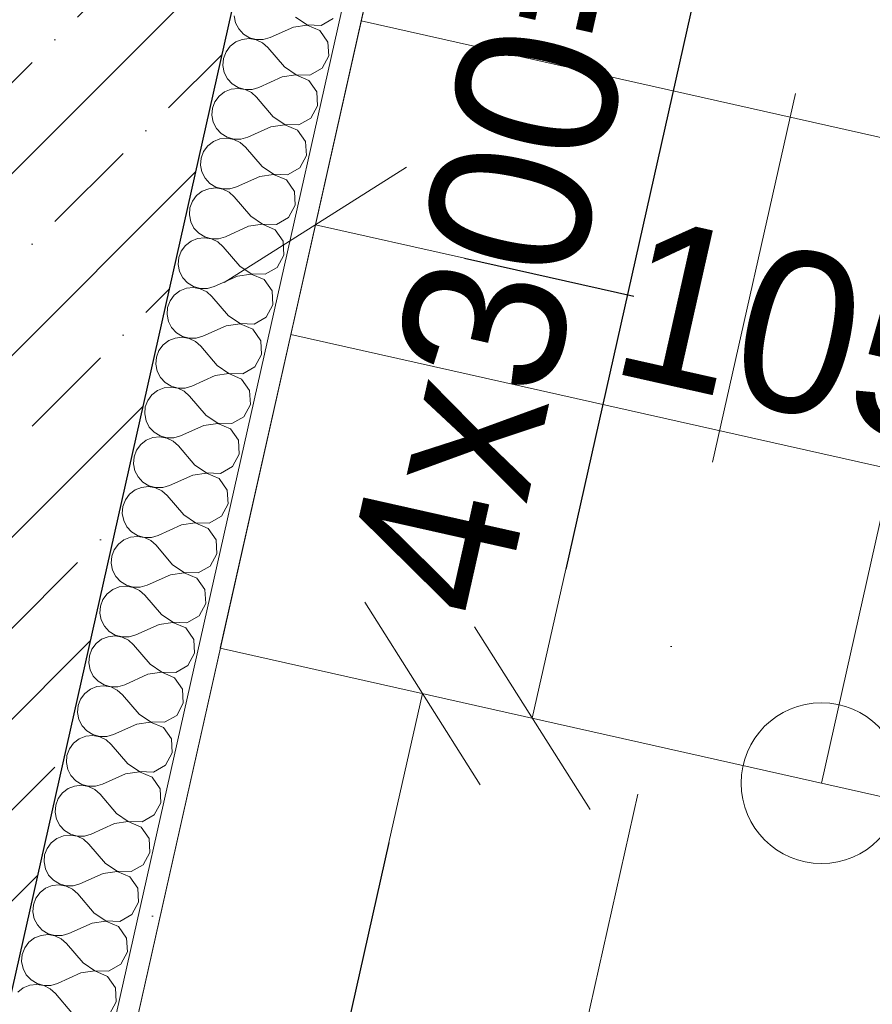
# Model space of a CAD drawing. Header units: millimetres. Extents: x -6990425 to -6520160, y 6117771 to 6220266.
# Tile 57 of 115: x -6927208 to -6926413, y 6140802 to 6141721. Entities that reach past the tile are written whole.
import ezdxf
from ezdxf.enums import TextEntityAlignment as Align

# ---------------------------------------------------------------- set-up
doc = ezdxf.new("R2010")
doc.units = ezdxf.units.MM
doc.header["$MEASUREMENT"] = 0
doc.linetypes.add('Штрихпунктирная', pattern=[670.277762, 352.777767, -176.388884, 0, -141.111112])
for name, color, linetype in [('S - МОП.АР', 7, 'Continuous'), ('АР-вертикальная связь - Лестница.АР', 7, 'Continuous'), ('АР-Стены_внешние_.АР', 7, 'Continuous'), ('АР-Стены_внутренние_пилоны.АР', 7, 'Continuous'), ('АР-Чертеж-Оси_Осевые размеры.АР', 7, 'Continuous'), ('АР-Чертеж-Размеры.АР', 7, 'Continuous')]:
    doc.layers.add(name, color=color, linetype=linetype)
for name, color, linetype, lineweight in [('АР-вертикальная связь - Лестница.АР_Ном._пера__1', 7, 'Continuous', 0), ('АР-Стены_внешние_.АР_Ном._пера__1', 7, 'Continuous', 30), ('АР-Стены_внутренние_пилоны.АР_Ном._пера__1', 7, 'Continuous', 30), ('АР-Чертеж-Оси_Осевые размеры.АР_Ном._пера__120', 7, 'Continuous', 0)]:
    doc.layers.add(name, color=color, linetype=linetype, lineweight=lineweight)
doc.styles.add('РЎР“Р•РќР•Р\xa0Р\x98Р\xa0_РЎРўР\x98Р›Р¬_2', font='GOTHIC.TTF')
doc.dimstyles.new('СГЕНЕРИР_СТИЛЬ__4', dxfattribs={"dimtxt": 150, "dimasz": 142.5, "dimexe": 0.18, "dimexo": 0.0625, "dimgap": 0, "dimtad": 1, "dimdec": 0, "dimzin": 0, "dimdsep": 46, "dimtxsty": 'РЎР“Р•РќР•Р\xa0Р\x98Р\xa0_РЎРўР\x98Р›Р¬_2', "dimblk": 'ARROWHEAD_6', "dimblk1": 'ARROWHEAD_6', "dimblk2": 'ARROWHEAD_6', "dimcen": 0.09, "dimse1": 1, "dimse2": 1, "dimclrd": 7, "dimclre": 7, "dimclrt": 7, "dimazin": 0, "dimtfac": 1, "dimtdec": 4, "dimtmove": 0, "dimatfit": 3, "dimfxl": 1, "dimtolj": 1, "dimtzin": 0, "dimarcsym": 0})
doc.dimstyles.new('СГЕНЕРИР_СТИЛЬ__5', dxfattribs={"dimtxt": 150, "dimasz": 142.5, "dimexe": 0.18, "dimexo": 0.0625, "dimgap": 0, "dimtad": 1, "dimdec": 0, "dimzin": 0, "dimdsep": 46, "dimtxsty": 'РЎР“Р•РќР•Р\xa0Р\x98Р\xa0_РЎРўР\x98Р›Р¬_2', "dimblk": 'ARROWHEAD_6', "dimblk1": 'ARROWHEAD_6', "dimblk2": 'ARROWHEAD_6', "dimcen": 0.09, "dimse1": 1, "dimse2": 1, "dimclrd": 7, "dimclre": 7, "dimclrt": 7, "dimazin": 0, "dimtfac": 1, "dimtdec": 4, "dimtmove": 2, "dimatfit": 3, "dimfxl": 1, "dimtolj": 1, "dimtzin": 0, "dimarcsym": 0})

# ---------------------------------------------------------------- blocks, each defined once
blk = doc.blocks.new('Лестница_2_5', base_point=(-6566190.34, 6562677.79))
at = {"layer": 'АР-вертикальная связь - Лестница.АР_Ном._пера__1', "color": 7, "linetype": 'Continuous', "lineweight": 0}
for p, q in [((-7154434.3, 6142012.15), (-7154500.04, 6141719.44)), ((-7154500.04, 6141719.44), (-7154565.78, 6141426.73)), ((-7153377.99, 6141467.44), (-7154500.04, 6141719.44)), ((-7154500.04, 6141719.44), (-7153377.99, 6141467.44)), ((-7154565.78, 6141426.73), (-7154631.51, 6141134.02)), ((-7153443.73, 6141174.73), (-7154565.78, 6141426.73)), ((-7154565.78, 6141426.73), (-7153443.73, 6141174.73)), ((-7154070.49, 6141008.02), (-7154004.75, 6141300.73)), ((-7154631.51, 6141134.02), (-7153509.46, 6140882.02))]:
    blk.add_line(p, q, dxfattribs=at)
for start, end in [(0, 180), (180, 0)]:
    blk.add_arc((-7154070.49, 6141008.02), 75, start, end, dxfattribs=at)
blk = doc.blocks.new('Стена_47_5', base_point=(-7155019.24, 6140411.46))
at = {"layer": 'АР-Стены_внешние_.АР', "linetype": 'Continuous', "lineweight": 0, "true_color": 0x000000}
h = blk.add_hatch(dxfattribs=at)
h.set_pattern_fill('ЖЕЛЕЗОБЕТОН__PROJECT__0005', color=18, style=0, pattern_type=2)
h.set_pattern_definition([(45, (-6566190.34, 6562677.8), (-84.852814, 84.852814), []), (45, (-6566232.77, 6562720.22), (-84.852814, 84.852814), [90, -30, 0, -30])])
h.paths.add_polyline_path([(-7155116.81, 6140433.37), (-7154921.67, 6140389.54), (-7154481.2, 6142350.69), (-7154598.28, 6142376.98), (-7154676.33, 6142394.51)])
at = {"layer": 'АР-Стены_внешние_.АР_Ном._пера__1', "color": 7, "linetype": 'Continuous', "lineweight": 30, "flags": 128}
blk.add_lwpolyline([(-7154921.67, 6140389.54), (-7154481.2, 6142350.69)], dxfattribs=at)
blk = doc.blocks.new('Стандартный Маркер Сетки[23]_5', base_point=(-7153141.2, 6145897.88))
at = {"layer": 'АР-Чертеж-Оси_Осевые размеры.АР_Ном._пера__120', "color": 7, "linetype": 'Штрихпунктирная', "lineweight": 0}
blk.add_line((-7153360.33, 6144922.18), (-7157918.97, 6124625), dxfattribs=at)
at = {"layer": 'АР-Чертеж-Оси_Осевые размеры.АР_Ном._пера__120', "color": 7, "lineweight": 0, "style": 'РЎР“Р•РќР•Р\xa0Р\x98Р\xa0_РЎРўР\x98Р›Р¬_2'}
blk.add_attdef('AC_MarkerText_1', text='', height=350, rotation=347.34172, dxfattribs=at).set_placement((-7158177.75, 6123342.54), align=Align.TOP_CENTER)
blk = doc.blocks.new('Стандартный Маркер Сетки[33]_5', base_point=(-7153141.2, 6145897.88))
at = {"layer": 'АР-Чертеж-Оси_Осевые размеры.АР_Ном._пера__120', "color": 7, "linetype": 'Штрихпунктирная', "lineweight": 0}
blk.add_line((-7153360.33, 6144922.18), (-7157918.97, 6124625), dxfattribs=at)
at = {"layer": 'АР-Чертеж-Оси_Осевые размеры.АР_Ном._пера__120', "color": 7, "lineweight": 0, "style": 'РЎР“Р•РќР•Р\xa0Р\x98Р\xa0_РЎРўР\x98Р›Р¬_2'}
blk.add_attdef('AC_MarkerText_1', text='', height=350, rotation=347.34172, dxfattribs=at).set_placement((-7158177.75, 6123342.54), align=Align.TOP_CENTER)
blk = doc.blocks.new('ARROWHEAD_6')
at = {"color": 0, "linetype": 'Continuous', "lineweight": 0}
for p, q in [((-0.5, -0.5), (0.5, 0.5)), ((0, 0), (-1, 0))]:
    blk.add_line(p, q, dxfattribs=at)
blk = doc.blocks.new('*D177', base_point=(-6566190.34, 6562677.79))
at = {"layer": 'Defpoints', "color": 0, "linetype": 'Continuous', "transparency": 16777216}
for p in [(-6926605.73, 6142982.98), (-6925907.82, 6141299.1), (-6925996.57, 6140903.95)]:
    blk.add_point(p, dxfattribs=at)
at = {"layer": 'АР-Чертеж-Размеры.АР', "color": 7, "linetype": 'Continuous', "lineweight": -2, "transparency": 16777216}
for p, q in [((-6926793.21, 6141497.95), (-6926634.98, 6141462.42)), ((-6926046.85, 6141330.33), (-6926218.8, 6141368.95))]:
    blk.add_line(p, q, dxfattribs=at)
at = {"layer": 'АР-Чертеж-Размеры.АР', "color": 7, "linetype": 'Continuous', "lineweight": -2, "transparency": 16777216, "xscale": 142.5, "yscale": 142.5, "zscale": 142.5}
for p, rotation in [((-6926932.24, 6141529.18), 167.3417537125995), ((-6925907.82, 6141299.1), 347.3417537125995)]:
    blk.add_blockref('ARROWHEAD_6', p, dxfattribs=dict(at, rotation=rotation))
at = {"layer": 'АР-Чертеж-Размеры.АР', "color": 7, "linetype": 'Continuous', "lineweight": 0, "transparency": 16777216, "insert": (-6926426.89, 6141415.68), "char_height": 150, "attachment_point": 5, "rotation": 347.34175, "style": 'РЎР“Р•РќР•Р\xa0Р\x98Р\xa0_РЎРўР\x98Р›Р¬_2'}
blk.add_mtext('\\A1;1050', dxfattribs=at)
blk = doc.blocks.new('*D178', base_point=(-6566190.34, 6562677.79))
at = {"layer": 'Defpoints', "color": 0, "linetype": 'Continuous', "transparency": 16777216}
for p in [(-6925882.04, 6141185.7), (-6925996.57, 6140903.95), (-6925947.78, 6140892.99)]:
    blk.add_point(p, dxfattribs=at)
at = {"layer": 'АР-Чертеж-Размеры.АР', "color": 7, "linetype": 'Continuous', "lineweight": -2, "transparency": 16777216}
for p, q in [((-6926069.86, 6141227.88), (-6926208.9, 6141259.11)), ((-6925930.83, 6141196.65), (-6925882.04, 6141185.7)), ((-6925743.01, 6141154.47), (-6925603.97, 6141123.24))]:
    blk.add_line(p, q, dxfattribs=at)
at = {"layer": 'АР-Чертеж-Размеры.АР', "color": 7, "linetype": 'Continuous', "lineweight": -2, "transparency": 16777216, "xscale": 142.5, "yscale": 142.5, "zscale": 142.5}
for p, rotation in [((-6925930.83, 6141196.65), 347.3417537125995), ((-6925882.04, 6141185.7), 167.3417537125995)]:
    blk.add_blockref('ARROWHEAD_6', p, dxfattribs=dict(at, rotation=rotation))
at = {"layer": 'АР-Чертеж-Размеры.АР', "color": 7, "linetype": 'Continuous', "lineweight": 0, "transparency": 16777216, "insert": (-6926294.21, 6141175.11), "char_height": 150, "attachment_point": 5, "rotation": 347.34175, "style": 'РЎР“Р•РќР•Р\xa0Р\x98Р\xa0_РЎРўР\x98Р›Р¬_2'}
blk.add_mtext('\\A1;50', dxfattribs=at)
blk = doc.blocks.new('*D199', base_point=(-6566190.34, 6562677.79))
at = {"layer": 'Defpoints', "color": 0, "linetype": 'Continuous', "transparency": 16777216}
for p in [(-6926197.03, 6142178.86), (-6926729.89, 6141068.65), (-6925898.96, 6140882.02)]:
    blk.add_point(p, dxfattribs=at)
at = {"layer": 'АР-Чертеж-Размеры.АР', "color": 7, "linetype": 'Continuous', "lineweight": -2, "transparency": 16777216}
blk.add_line((-6926498.16, 6142100.44), (-6926698.67, 6141207.68), dxfattribs=at)
at = {"layer": 'АР-Чертеж-Размеры.АР', "color": 7, "linetype": 'Continuous', "lineweight": -2, "transparency": 16777216, "xscale": 142.5, "yscale": 142.5, "zscale": 142.5}
for p, rotation in [((-6926466.93, 6142239.48), 77.34175371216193), ((-6926729.89, 6141068.65), 257.3417537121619)]:
    blk.add_blockref('ARROWHEAD_6', p, dxfattribs=dict(at, rotation=rotation))
at = {"layer": 'АР-Чертеж-Размеры.АР', "color": 7, "linetype": 'Continuous', "lineweight": 0, "transparency": 16777216, "insert": (-6926579.87, 6142297.25), "char_height": 150, "attachment_point": 5, "rotation": 77.34175, "style": 'РЎР“Р•РќР•Р\xa0Р\x98Р\xa0_РЎРўР\x98Р›Р¬_2'}
blk.add_mtext('\\A1;4х300=<MeasuredValue>', dxfattribs=at)
blk = doc.blocks.new('*D200', base_point=(-6566190.34, 6562677.79))
at = {"layer": 'Defpoints', "color": 0, "linetype": 'Continuous', "transparency": 16777216}
for p in [(-6925898.96, 6140882.02), (-6927262.07, 6140060.8), (-6927073.38, 6140018.42)]:
    blk.add_point(p, dxfattribs=at)
at = {"layer": 'АР-Чертеж-Размеры.АР', "color": 7, "linetype": 'Continuous', "lineweight": -2, "transparency": 16777216}
for p, q in [((-6926863.57, 6140952.62), (-6926907.67, 6140756.27)), ((-6927042.16, 6140157.45), (-6927001.14, 6140340.09))]:
    blk.add_line(p, q, dxfattribs=at)
at = {"layer": 'АР-Чертеж-Размеры.АР', "color": 7, "linetype": 'Continuous', "lineweight": -2, "transparency": 16777216, "xscale": 142.5, "yscale": 142.5, "zscale": 142.5}
for p, rotation in [((-6926832.34, 6141091.66), 77.34175371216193), ((-6927073.38, 6140018.42), 257.3417537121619)]:
    blk.add_blockref('ARROWHEAD_6', p, dxfattribs=dict(at, rotation=rotation))
at = {"layer": 'АР-Чертеж-Размеры.АР', "color": 7, "linetype": 'Continuous', "lineweight": 0, "transparency": 16777216, "insert": (-6926954.4, 6140548.18), "char_height": 150, "attachment_point": 5, "rotation": 77.34175, "style": 'РЎР“Р•РќР•Р\xa0Р\x98Р\xa0_РЎРўР\x98Р›Р¬_2'}
blk.add_mtext('\\A1;1100', dxfattribs=at)
blk = doc.blocks.new('*X208', base_point=(-6566190.34, 6562677.79))
at = {"layer": 'АР-Стены_внутренние_пилоны.АР_Ном._пера__1', "color": 7, "linetype": 'Continuous', "lineweight": 0}
for p, q in [((-7154618.57, 6141724.26), (-7154617.3, 6141717.81)), ((-7154561.23, 6141722.93), (-7154550.4, 6141715.72)), ((-7154537.4, 6141715.27), (-7154526.1, 6141721.73)), ((-7154617.3, 6141717.81), (-7154614.32, 6141711.96)), ((-7154614.32, 6141711.96), (-7154609.86, 6141707.14)), ((-7154563.32, 6141713.64), (-7154585.04, 6141703.87)), ((-7154550.45, 6141715.53), (-7154563.32, 6141713.64)), ((-7154538.5, 6141710.37), (-7154550.45, 6141715.53)), ((-7154550.4, 6141715.72), (-7154537.4, 6141715.27)), ((-7154610.96, 6141702.24), (-7154617.06, 6141699.8)), ((-7154604.42, 6141702.92), (-7154610.96, 6141702.24)), ((-7154609.86, 6141707.14), (-7154604.24, 6141703.73)), ((-7154597.95, 6141701.8), (-7154604.42, 6141702.92)), ((-7154604.24, 6141703.73), (-7154597.91, 6141701.98)), ((-7154592.04, 6141698.94), (-7154597.95, 6141701.8)), ((-7154597.91, 6141701.98), (-7154591.34, 6141702.03)), ((-7154591.34, 6141702.03), (-7154585.04, 6141703.87)), ((-7154531.05, 6141699.7), (-7154538.5, 6141710.37)), ((-7154622.25, 6141695.78), (-7154626.16, 6141690.49)), ((-7154617.06, 6141699.8), (-7154622.25, 6141695.78)), ((-7154587.12, 6141694.58), (-7154592.04, 6141698.94)), ((-7154571.67, 6141676.47), (-7154587.12, 6141694.58)), ((-7154530.33, 6141686.7), (-7154531.05, 6141699.7)), ((-7154628.47, 6141684.34), (-7154629.01, 6141677.8)), ((-7154626.16, 6141690.49), (-7154628.47, 6141684.34)), ((-7154536.54, 6141675.27), (-7154530.33, 6141686.7)), ((-7154629.01, 6141677.8), (-7154627.74, 6141671.35)), ((-7154571.67, 6141676.47), (-7154560.84, 6141669.25)), ((-7154547.83, 6141668.81), (-7154536.54, 6141675.27)), ((-7154627.74, 6141671.35), (-7154624.76, 6141665.5)), ((-7154624.76, 6141665.5), (-7154620.29, 6141660.68)), ((-7154573.76, 6141667.18), (-7154595.47, 6141657.41)), ((-7154560.88, 6141669.07), (-7154573.76, 6141667.18)), ((-7154548.94, 6141663.91), (-7154560.88, 6141669.07)), ((-7154560.84, 6141669.25), (-7154547.83, 6141668.81)), ((-7154614.86, 6141656.46), (-7154621.39, 6141655.78)), ((-7154620.29, 6141660.68), (-7154614.68, 6141657.27)), ((-7154608.39, 6141655.33), (-7154614.86, 6141656.46)), ((-7154614.68, 6141657.27), (-7154608.35, 6141655.52)), ((-7154601.78, 6141655.57), (-7154595.47, 6141657.41)), ((-7154541.49, 6141653.24), (-7154548.94, 6141663.91)), ((-7154632.69, 6141649.32), (-7154636.59, 6141644.03)), ((-7154627.49, 6141653.33), (-7154632.69, 6141649.32)), ((-7154621.39, 6141655.78), (-7154627.49, 6141653.33)), ((-7154602.47, 6141652.48), (-7154608.39, 6141655.33)), ((-7154608.35, 6141655.52), (-7154601.78, 6141655.57)), ((-7154597.56, 6141648.12), (-7154602.47, 6141652.48)), ((-7154582.1, 6141630.01), (-7154597.56, 6141648.12)), ((-7154540.76, 6141640.24), (-7154541.49, 6141653.24)), ((-7154638.9, 6141637.88), (-7154639.44, 6141631.34)), ((-7154636.59, 6141644.03), (-7154638.9, 6141637.88)), ((-7154546.97, 6141628.81), (-7154540.76, 6141640.24)), ((-7154639.44, 6141631.34), (-7154638.18, 6141624.89)), ((-7154582.1, 6141630.01), (-7154571.28, 6141622.79)), ((-7154558.27, 6141622.35), (-7154546.97, 6141628.81)), ((-7154638.18, 6141624.89), (-7154635.19, 6141619.04)), ((-7154635.19, 6141619.04), (-7154630.73, 6141614.22)), ((-7154584.19, 6141620.71), (-7154605.91, 6141610.95)), ((-7154571.32, 6141622.6), (-7154584.19, 6141620.71)), ((-7154559.37, 6141617.44), (-7154571.32, 6141622.6)), ((-7154571.28, 6141622.79), (-7154558.27, 6141622.35)), ((-7154625.3, 6141610), (-7154631.83, 6141609.32)), ((-7154630.73, 6141614.22), (-7154625.11, 6141610.81)), ((-7154618.82, 6141608.87), (-7154625.3, 6141610)), ((-7154625.11, 6141610.81), (-7154618.78, 6141609.06)), ((-7154612.21, 6141609.11), (-7154605.91, 6141610.95)), ((-7154551.92, 6141606.77), (-7154559.37, 6141617.44)), ((-7154643.13, 6141602.86), (-7154647.03, 6141597.57)), ((-7154637.93, 6141606.87), (-7154643.13, 6141602.86)), ((-7154631.83, 6141609.32), (-7154637.93, 6141606.87)), ((-7154612.91, 6141606.02), (-7154618.82, 6141608.87)), ((-7154618.78, 6141609.06), (-7154612.21, 6141609.11)), ((-7154607.99, 6141601.66), (-7154612.91, 6141606.02)), ((-7154592.54, 6141583.55), (-7154607.99, 6141601.66)), ((-7154551.2, 6141593.78), (-7154551.92, 6141606.77)), ((-7154647.03, 6141597.57), (-7154649.34, 6141591.42)), ((-7154557.41, 6141582.35), (-7154551.2, 6141593.78)), ((-7154649.34, 6141591.42), (-7154649.88, 6141584.87)), ((-7154649.88, 6141584.87), (-7154648.61, 6141578.43)), ((-7154592.54, 6141583.55), (-7154581.71, 6141576.33)), ((-7154568.71, 6141575.89), (-7154557.41, 6141582.35)), ((-7154648.61, 6141578.43), (-7154645.63, 6141572.58)), ((-7154594.63, 6141574.25), (-7154616.34, 6141564.49)), ((-7154581.75, 6141576.14), (-7154594.63, 6141574.25)), ((-7154569.81, 6141570.98), (-7154581.75, 6141576.14)), ((-7154581.71, 6141576.33), (-7154568.71, 6141575.89)), ((-7154645.63, 6141572.58), (-7154641.16, 6141567.76)), ((-7154641.16, 6141567.76), (-7154635.55, 6141564.35)), ((-7154635.55, 6141564.35), (-7154629.22, 6141562.6)), ((-7154622.65, 6141562.65), (-7154616.34, 6141564.49)), ((-7154562.36, 6141560.31), (-7154569.81, 6141570.98)), ((-7154653.56, 6141556.39), (-7154657.46, 6141551.11)), ((-7154648.36, 6141560.41), (-7154653.56, 6141556.39)), ((-7154642.26, 6141562.85), (-7154648.36, 6141560.41)), ((-7154635.73, 6141563.54), (-7154642.26, 6141562.85)), ((-7154629.26, 6141562.41), (-7154635.73, 6141563.54)), ((-7154623.34, 6141559.56), (-7154629.26, 6141562.41)), ((-7154629.22, 6141562.6), (-7154622.65, 6141562.65)), ((-7154618.43, 6141555.2), (-7154623.34, 6141559.56)), ((-7154602.98, 6141537.08), (-7154618.43, 6141555.2)), ((-7154561.63, 6141547.32), (-7154562.36, 6141560.31)), ((-7154657.46, 6141551.11), (-7154659.77, 6141544.96)), ((-7154567.85, 6141535.89), (-7154561.63, 6141547.32)), ((-7154659.77, 6141544.96), (-7154660.32, 6141538.41)), ((-7154660.32, 6141538.41), (-7154659.05, 6141531.97)), ((-7154602.98, 6141537.08), (-7154592.15, 6141529.87)), ((-7154659.05, 6141531.97), (-7154656.07, 6141526.11)), ((-7154605.06, 6141527.79), (-7154626.78, 6141518.03)), ((-7154592.19, 6141529.68), (-7154605.06, 6141527.79)), ((-7154580.24, 6141524.52), (-7154592.19, 6141529.68)), ((-7154592.15, 6141529.87), (-7154579.14, 6141529.43)), ((-7154579.14, 6141529.43), (-7154567.85, 6141535.89)), ((-7154656.07, 6141526.11), (-7154651.6, 6141521.3)), ((-7154651.6, 6141521.3), (-7154645.99, 6141517.89)), ((-7154633.08, 6141516.19), (-7154626.78, 6141518.03)), ((-7154572.79, 6141513.85), (-7154580.24, 6141524.52)), ((-7154664, 6141509.93), (-7154667.9, 6141504.65)), ((-7154658.8, 6141513.95), (-7154664, 6141509.93)), ((-7154652.7, 6141516.39), (-7154658.8, 6141513.95)), ((-7154646.17, 6141517.08), (-7154652.7, 6141516.39)), ((-7154639.7, 6141515.95), (-7154646.17, 6141517.08)), ((-7154645.99, 6141517.89), (-7154639.65, 6141516.14)), ((-7154633.78, 6141513.1), (-7154639.7, 6141515.95)), ((-7154639.65, 6141516.14), (-7154633.08, 6141516.19)), ((-7154628.87, 6141508.73), (-7154633.78, 6141513.1)), ((-7154572.07, 6141500.86), (-7154572.79, 6141513.85)), ((-7154667.9, 6141504.65), (-7154670.21, 6141498.5)), ((-7154613.41, 6141490.62), (-7154628.87, 6141508.73)), ((-7154578.28, 6141489.42), (-7154572.07, 6141500.86)), ((-7154670.21, 6141498.5), (-7154670.75, 6141491.95)), ((-7154670.75, 6141491.95), (-7154669.48, 6141485.51)), ((-7154613.41, 6141490.62), (-7154602.58, 6141483.41)), ((-7154669.48, 6141485.51), (-7154666.5, 6141479.65)), ((-7154615.5, 6141481.33), (-7154637.21, 6141471.57)), ((-7154602.62, 6141483.22), (-7154615.5, 6141481.33)), ((-7154590.68, 6141478.06), (-7154602.62, 6141483.22)), ((-7154602.58, 6141483.41), (-7154589.58, 6141482.96)), ((-7154589.58, 6141482.96), (-7154578.28, 6141489.42)), ((-7154666.5, 6141479.65), (-7154662.03, 6141474.84)), ((-7154662.03, 6141474.84), (-7154656.42, 6141471.42)), ((-7154583.23, 6141467.39), (-7154590.68, 6141478.06)), ((-7154674.43, 6141463.47), (-7154678.33, 6141458.19)), ((-7154669.23, 6141467.49), (-7154674.43, 6141463.47)), ((-7154663.14, 6141469.93), (-7154669.23, 6141467.49)), ((-7154656.6, 6141470.62), (-7154663.14, 6141469.93)), ((-7154650.13, 6141469.49), (-7154656.6, 6141470.62)), ((-7154656.42, 6141471.42), (-7154650.09, 6141469.68)), ((-7154644.21, 6141466.63), (-7154650.13, 6141469.49)), ((-7154650.09, 6141469.68), (-7154643.52, 6141469.72)), ((-7154639.3, 6141462.27), (-7154644.21, 6141466.63)), ((-7154643.52, 6141469.72), (-7154637.21, 6141471.57)), ((-7154582.5, 6141454.4), (-7154583.23, 6141467.39)), ((-7154678.33, 6141458.19), (-7154680.64, 6141452.04)), ((-7154623.85, 6141444.16), (-7154639.3, 6141462.27)), ((-7154588.72, 6141442.96), (-7154582.5, 6141454.4)), ((-7154680.64, 6141452.04), (-7154681.19, 6141445.49)), ((-7154681.19, 6141445.49), (-7154679.92, 6141439.04)), ((-7154679.92, 6141439.04), (-7154676.94, 6141433.19)), ((-7154613.06, 6141436.76), (-7154625.93, 6141434.87)), ((-7154623.85, 6141444.16), (-7154613.02, 6141436.95)), ((-7154601.11, 6141431.6), (-7154613.06, 6141436.76)), ((-7154613.02, 6141436.95), (-7154600.01, 6141436.5)), ((-7154600.01, 6141436.5), (-7154588.72, 6141442.96)), ((-7154676.94, 6141433.19), (-7154672.47, 6141428.37)), ((-7154672.47, 6141428.37), (-7154666.86, 6141424.96)), ((-7154625.93, 6141434.87), (-7154647.65, 6141425.1)), ((-7154593.67, 6141420.93), (-7154601.11, 6141431.6)), ((-7154684.87, 6141417.01), (-7154688.77, 6141411.73)), ((-7154679.67, 6141421.03), (-7154684.87, 6141417.01)), ((-7154673.57, 6141423.47), (-7154679.67, 6141421.03)), ((-7154667.04, 6141424.15), (-7154673.57, 6141423.47)), ((-7154660.57, 6141423.03), (-7154667.04, 6141424.15)), ((-7154666.86, 6141424.96), (-7154660.52, 6141423.21)), ((-7154654.65, 6141420.17), (-7154660.57, 6141423.03)), ((-7154660.52, 6141423.21), (-7154653.96, 6141423.26)), ((-7154649.74, 6141415.81), (-7154654.65, 6141420.17)), ((-7154653.96, 6141423.26), (-7154647.65, 6141425.1)), ((-7154592.94, 6141407.94), (-7154593.67, 6141420.93)), ((-7154688.77, 6141411.73), (-7154691.08, 6141405.58)), ((-7154634.28, 6141397.7), (-7154649.74, 6141415.81)), ((-7154599.15, 6141396.5), (-7154592.94, 6141407.94)), ((-7154691.08, 6141405.58), (-7154691.62, 6141399.03)), ((-7154691.62, 6141399.03), (-7154690.35, 6141392.58)), ((-7154690.35, 6141392.58), (-7154687.37, 6141386.73)), ((-7154623.5, 6141390.3), (-7154636.37, 6141388.41)), ((-7154634.28, 6141397.7), (-7154623.45, 6141390.48)), ((-7154611.55, 6141385.14), (-7154623.5, 6141390.3)), ((-7154623.45, 6141390.48), (-7154610.45, 6141390.04)), ((-7154610.45, 6141390.04), (-7154599.15, 6141396.5)), ((-7154687.37, 6141386.73), (-7154682.91, 6141381.91)), ((-7154682.91, 6141381.91), (-7154677.29, 6141378.5)), ((-7154636.37, 6141388.41), (-7154658.09, 6141378.64)), ((-7154604.1, 6141374.47), (-7154611.55, 6141385.14)), ((-7154690.1, 6141374.56), (-7154695.3, 6141370.55)), ((-7154684.01, 6141377.01), (-7154690.1, 6141374.56)), ((-7154677.47, 6141377.69), (-7154684.01, 6141377.01)), ((-7154671, 6141376.56), (-7154677.47, 6141377.69)), ((-7154677.29, 6141378.5), (-7154670.96, 6141376.75)), ((-7154665.08, 6141373.71), (-7154671, 6141376.56)), ((-7154670.96, 6141376.75), (-7154664.39, 6141376.8)), ((-7154660.17, 6141369.35), (-7154665.08, 6141373.71)), ((-7154664.39, 6141376.8), (-7154658.09, 6141378.64)), ((-7154603.37, 6141361.47), (-7154604.1, 6141374.47)), ((-7154699.21, 6141365.26), (-7154701.52, 6141359.11)), ((-7154695.3, 6141370.55), (-7154699.21, 6141365.26)), ((-7154644.72, 6141351.24), (-7154660.17, 6141369.35)), ((-7154701.52, 6141359.11), (-7154702.06, 6141352.57)), ((-7154702.06, 6141352.57), (-7154700.79, 6141346.12)), ((-7154609.59, 6141350.04), (-7154603.37, 6141361.47)), ((-7154700.79, 6141346.12), (-7154697.81, 6141340.27)), ((-7154633.93, 6141343.84), (-7154646.81, 6141341.95)), ((-7154644.72, 6141351.24), (-7154633.89, 6141344.02)), ((-7154621.99, 6141338.67), (-7154633.93, 6141343.84)), ((-7154633.89, 6141344.02), (-7154620.88, 6141343.58)), ((-7154620.88, 6141343.58), (-7154609.59, 6141350.04)), ((-7154697.81, 6141340.27), (-7154693.34, 6141335.45)), ((-7154693.34, 6141335.45), (-7154687.73, 6141332.04)), ((-7154646.81, 6141341.95), (-7154668.52, 6141332.18)), ((-7154614.54, 6141328), (-7154621.99, 6141338.67)), ((-7154700.54, 6141328.1), (-7154705.74, 6141324.09)), ((-7154694.44, 6141330.55), (-7154700.54, 6141328.1)), ((-7154687.91, 6141331.23), (-7154694.44, 6141330.55)), ((-7154681.44, 6141330.1), (-7154687.91, 6141331.23)), ((-7154687.73, 6141332.04), (-7154681.4, 6141330.29)), ((-7154675.52, 6141327.25), (-7154681.44, 6141330.1)), ((-7154681.4, 6141330.29), (-7154674.83, 6141330.34)), ((-7154670.61, 6141322.89), (-7154675.52, 6141327.25)), ((-7154674.83, 6141330.34), (-7154668.52, 6141332.18)), ((-7154613.81, 6141315.01), (-7154614.54, 6141328)), ((-7154709.64, 6141318.8), (-7154711.95, 6141312.65)), ((-7154705.74, 6141324.09), (-7154709.64, 6141318.8)), ((-7154655.15, 6141304.78), (-7154670.61, 6141322.89)), ((-7154711.95, 6141312.65), (-7154712.49, 6141306.11)), ((-7154620.02, 6141303.58), (-7154613.81, 6141315.01)), ((-7154712.49, 6141306.11), (-7154711.22, 6141299.66)), ((-7154711.22, 6141299.66), (-7154708.24, 6141293.81)), ((-7154655.15, 6141304.78), (-7154644.32, 6141297.56)), ((-7154644.32, 6141297.56), (-7154631.32, 6141297.12)), ((-7154631.32, 6141297.12), (-7154620.02, 6141303.58)), ((-7154708.24, 6141293.81), (-7154703.78, 6141288.99)), ((-7154703.78, 6141288.99), (-7154698.16, 6141285.58)), ((-7154657.24, 6141295.48), (-7154678.96, 6141285.72)), ((-7154644.37, 6141297.37), (-7154657.24, 6141295.48)), ((-7154632.42, 6141292.21), (-7154644.37, 6141297.37)), ((-7154624.97, 6141281.54), (-7154632.42, 6141292.21)), ((-7154710.98, 6141281.64), (-7154716.17, 6141277.62)), ((-7154704.88, 6141284.09), (-7154710.98, 6141281.64)), ((-7154698.34, 6141284.77), (-7154704.88, 6141284.09)), ((-7154691.87, 6141283.64), (-7154698.34, 6141284.77)), ((-7154698.16, 6141285.58), (-7154691.83, 6141283.83)), ((-7154685.96, 6141280.79), (-7154691.87, 6141283.64)), ((-7154691.83, 6141283.83), (-7154685.26, 6141283.88)), ((-7154681.04, 6141276.43), (-7154685.96, 6141280.79)), ((-7154685.26, 6141283.88), (-7154678.96, 6141285.72)), ((-7154624.25, 6141268.55), (-7154624.97, 6141281.54)), ((-7154720.08, 6141272.34), (-7154722.39, 6141266.19)), ((-7154716.17, 6141277.62), (-7154720.08, 6141272.34)), ((-7154665.59, 6141258.31), (-7154681.04, 6141276.43)), ((-7154722.39, 6141266.19), (-7154722.93, 6141259.64)), ((-7154630.46, 6141257.12), (-7154624.25, 6141268.55)), ((-7154722.93, 6141259.64), (-7154721.66, 6141253.2)), ((-7154721.66, 6141253.2), (-7154718.68, 6141247.34)), ((-7154665.59, 6141258.31), (-7154654.76, 6141251.1)), ((-7154641.75, 6141250.66), (-7154630.46, 6141257.12)), ((-7154718.68, 6141247.34), (-7154714.21, 6141242.53)), ((-7154714.21, 6141242.53), (-7154708.6, 6141239.12)), ((-7154667.68, 6141249.02), (-7154689.39, 6141239.26)), ((-7154654.8, 6141250.91), (-7154667.68, 6141249.02)), ((-7154642.86, 6141245.75), (-7154654.8, 6141250.91)), ((-7154654.76, 6141251.1), (-7154641.75, 6141250.66)), ((-7154635.41, 6141235.08), (-7154642.86, 6141245.75)), ((-7154721.41, 6141235.18), (-7154726.61, 6141231.16)), ((-7154715.31, 6141237.62), (-7154721.41, 6141235.18)), ((-7154708.78, 6141238.31), (-7154715.31, 6141237.62)), ((-7154702.31, 6141237.18), (-7154708.78, 6141238.31)), ((-7154708.6, 6141239.12), (-7154702.27, 6141237.37)), ((-7154696.39, 6141234.33), (-7154702.31, 6141237.18)), ((-7154702.27, 6141237.37), (-7154695.7, 6141237.42)), ((-7154691.48, 6141229.97), (-7154696.39, 6141234.33)), ((-7154695.7, 6141237.42), (-7154689.39, 6141239.26)), ((-7154634.68, 6141222.09), (-7154635.41, 6141235.08)), ((-7154730.51, 6141225.88), (-7154732.82, 6141219.73)), ((-7154726.61, 6141231.16), (-7154730.51, 6141225.88)), ((-7154676.03, 6141211.85), (-7154691.48, 6141229.97)), ((-7154732.82, 6141219.73), (-7154733.36, 6141213.18)), ((-7154640.89, 6141210.66), (-7154634.68, 6141222.09)), ((-7154733.36, 6141213.18), (-7154732.1, 6141206.74)), ((-7154732.1, 6141206.74), (-7154729.11, 6141200.88)), ((-7154676.03, 6141211.85), (-7154665.2, 6141204.64)), ((-7154652.19, 6141204.2), (-7154640.89, 6141210.66)), ((-7154729.11, 6141200.88), (-7154724.65, 6141196.07)), ((-7154678.11, 6141202.56), (-7154699.83, 6141192.8)), ((-7154665.24, 6141204.45), (-7154678.11, 6141202.56)), ((-7154653.29, 6141199.29), (-7154665.24, 6141204.45)), ((-7154665.2, 6141204.64), (-7154652.19, 6141204.2)), ((-7154645.84, 6141188.62), (-7154653.29, 6141199.29)), ((-7154731.85, 6141188.72), (-7154737.05, 6141184.7)), ((-7154725.75, 6141191.16), (-7154731.85, 6141188.72)), ((-7154719.22, 6141191.85), (-7154725.75, 6141191.16)), ((-7154724.65, 6141196.07), (-7154719.03, 6141192.65)), ((-7154712.74, 6141190.72), (-7154719.22, 6141191.85)), ((-7154719.03, 6141192.65), (-7154712.7, 6141190.91)), ((-7154706.83, 6141187.87), (-7154712.74, 6141190.72)), ((-7154712.7, 6141190.91), (-7154706.13, 6141190.95)), ((-7154701.91, 6141183.5), (-7154706.83, 6141187.87)), ((-7154706.13, 6141190.95), (-7154699.83, 6141192.8)), ((-7154645.12, 6141175.63), (-7154645.84, 6141188.62)), ((-7154740.95, 6141179.42), (-7154743.26, 6141173.27)), ((-7154737.05, 6141184.7), (-7154740.95, 6141179.42)), ((-7154686.46, 6141165.39), (-7154701.91, 6141183.5)), ((-7154743.26, 6141173.27), (-7154743.8, 6141166.72)), ((-7154651.33, 6141164.19), (-7154645.12, 6141175.63)), ((-7154743.8, 6141166.72), (-7154742.53, 6141160.28)), ((-7154742.53, 6141160.28), (-7154739.55, 6141154.42)), ((-7154686.46, 6141165.39), (-7154675.63, 6141158.18)), ((-7154662.63, 6141157.73), (-7154651.33, 6141164.19)), ((-7154739.55, 6141154.42), (-7154735.08, 6141149.61)), ((-7154688.55, 6141156.1), (-7154710.26, 6141146.34)), ((-7154675.67, 6141157.99), (-7154688.55, 6141156.1)), ((-7154663.73, 6141152.83), (-7154675.67, 6141157.99)), ((-7154675.63, 6141158.18), (-7154662.63, 6141157.73)), ((-7154656.28, 6141142.16), (-7154663.73, 6141152.83)), ((-7154742.28, 6141142.26), (-7154747.48, 6141138.24)), ((-7154736.18, 6141144.7), (-7154742.28, 6141142.26)), ((-7154729.65, 6141145.38), (-7154736.18, 6141144.7)), ((-7154735.08, 6141149.61), (-7154729.47, 6141146.19)), ((-7154723.18, 6141144.26), (-7154729.65, 6141145.38)), ((-7154729.47, 6141146.19), (-7154723.14, 6141144.44)), ((-7154717.26, 6141141.4), (-7154723.18, 6141144.26)), ((-7154723.14, 6141144.44), (-7154716.57, 6141144.49)), ((-7154712.35, 6141137.04), (-7154717.26, 6141141.4)), ((-7154716.57, 6141144.49), (-7154710.26, 6141146.34)), ((-7154655.55, 6141129.17), (-7154656.28, 6141142.16)), ((-7154751.38, 6141132.96), (-7154753.69, 6141126.81)), ((-7154747.48, 6141138.24), (-7154751.38, 6141132.96)), ((-7154696.9, 6141118.93), (-7154712.35, 6141137.04)), ((-7154753.69, 6141126.81), (-7154754.24, 6141120.26)), ((-7154661.77, 6141117.73), (-7154655.55, 6141129.17)), ((-7154754.24, 6141120.26), (-7154752.97, 6141113.81)), ((-7154752.97, 6141113.81), (-7154749.99, 6141107.96)), ((-7154696.9, 6141118.93), (-7154686.07, 6141111.72)), ((-7154673.06, 6141111.27), (-7154661.77, 6141117.73)), ((-7154749.99, 6141107.96), (-7154745.52, 6141103.14)), ((-7154698.98, 6141109.64), (-7154720.7, 6141099.87)), ((-7154686.11, 6141111.53), (-7154698.98, 6141109.64)), ((-7154674.16, 6141106.37), (-7154686.11, 6141111.53)), ((-7154686.07, 6141111.72), (-7154673.06, 6141111.27)), ((-7154666.71, 6141095.7), (-7154674.16, 6141106.37)), ((-7154752.72, 6141095.8), (-7154757.92, 6141091.78)), ((-7154746.62, 6141098.24), (-7154752.72, 6141095.8)), ((-7154740.09, 6141098.92), (-7154746.62, 6141098.24)), ((-7154745.52, 6141103.14), (-7154739.91, 6141099.73)), ((-7154733.62, 6141097.8), (-7154740.09, 6141098.92)), ((-7154739.91, 6141099.73), (-7154733.57, 6141097.98)), ((-7154727.7, 6141094.94), (-7154733.62, 6141097.8)), ((-7154733.57, 6141097.98), (-7154727, 6141098.03)), ((-7154727, 6141098.03), (-7154720.7, 6141099.87)), ((-7154665.99, 6141082.7), (-7154666.71, 6141095.7)), ((-7154761.82, 6141086.49), (-7154764.13, 6141080.35)), ((-7154757.92, 6141091.78), (-7154761.82, 6141086.49)), ((-7154722.79, 6141090.58), (-7154727.7, 6141094.94)), ((-7154707.33, 6141072.47), (-7154722.79, 6141090.58)), ((-7154764.13, 6141080.35), (-7154764.67, 6141073.8)), ((-7154672.2, 6141071.27), (-7154665.99, 6141082.7)), ((-7154764.67, 6141073.8), (-7154763.4, 6141067.35)), ((-7154707.33, 6141072.47), (-7154696.5, 6141065.25)), ((-7154683.5, 6141064.81), (-7154672.2, 6141071.27)), ((-7154763.4, 6141067.35), (-7154760.42, 6141061.5)), ((-7154760.42, 6141061.5), (-7154755.95, 6141056.68)), ((-7154709.42, 6141063.18), (-7154731.13, 6141053.41)), ((-7154696.54, 6141065.07), (-7154709.42, 6141063.18)), ((-7154684.6, 6141059.91), (-7154696.54, 6141065.07)), ((-7154696.5, 6141065.25), (-7154683.5, 6141064.81)), ((-7154677.15, 6141049.24), (-7154684.6, 6141059.91)), ((-7154763.15, 6141049.33), (-7154768.35, 6141045.32)), ((-7154757.06, 6141051.78), (-7154763.15, 6141049.33)), ((-7154750.52, 6141052.46), (-7154757.06, 6141051.78)), ((-7154755.95, 6141056.68), (-7154750.34, 6141053.27)), ((-7154744.05, 6141051.33), (-7154750.52, 6141052.46)), ((-7154750.34, 6141053.27), (-7154744.01, 6141051.52)), ((-7154738.13, 6141048.48), (-7154744.05, 6141051.33)), ((-7154744.01, 6141051.52), (-7154737.44, 6141051.57)), ((-7154737.44, 6141051.57), (-7154731.13, 6141053.41)), ((-7154768.35, 6141045.32), (-7154772.25, 6141040.03)), ((-7154733.22, 6141044.12), (-7154738.13, 6141048.48)), ((-7154717.77, 6141026.01), (-7154733.22, 6141044.12)), ((-7154676.42, 6141036.24), (-7154677.15, 6141049.24)), ((-7154774.56, 6141033.88), (-7154775.11, 6141027.34)), ((-7154772.25, 6141040.03), (-7154774.56, 6141033.88)), ((-7154682.64, 6141024.81), (-7154676.42, 6141036.24)), ((-7154775.11, 6141027.34), (-7154773.84, 6141020.89)), ((-7154717.77, 6141026.01), (-7154706.94, 6141018.79)), ((-7154693.93, 6141018.35), (-7154682.64, 6141024.81)), ((-7154773.84, 6141020.89), (-7154770.86, 6141015.04)), ((-7154770.86, 6141015.04), (-7154766.39, 6141010.22)), ((-7154719.85, 6141016.71), (-7154741.57, 6141006.95)), ((-7154706.98, 6141018.6), (-7154719.85, 6141016.71)), ((-7154695.03, 6141013.44), (-7154706.98, 6141018.6)), ((-7154706.94, 6141018.79), (-7154693.93, 6141018.35)), ((-7154687.59, 6141002.77), (-7154695.03, 6141013.44)), ((-7154767.49, 6141005.32), (-7154773.59, 6141002.87)), ((-7154760.96, 6141006), (-7154767.49, 6141005.32)), ((-7154766.39, 6141010.22), (-7154760.78, 6141006.81)), ((-7154754.49, 6141004.87), (-7154760.96, 6141006)), ((-7154760.78, 6141006.81), (-7154754.44, 6141005.06)), ((-7154748.57, 6141002.02), (-7154754.49, 6141004.87)), ((-7154754.44, 6141005.06), (-7154747.88, 6141005.11)), ((-7154747.88, 6141005.11), (-7154741.57, 6141006.95)), ((-7154778.79, 6140998.86), (-7154782.69, 6140993.57)), ((-7154773.59, 6141002.87), (-7154778.79, 6140998.86)), ((-7154743.66, 6140997.66), (-7154748.57, 6141002.02)), ((-7154728.2, 6140979.55), (-7154743.66, 6140997.66)), ((-7154686.86, 6140989.78), (-7154687.59, 6141002.77)), ((-7154785, 6140987.42), (-7154785.54, 6140980.88)), ((-7154782.69, 6140993.57), (-7154785, 6140987.42)), ((-7154693.07, 6140978.35), (-7154686.86, 6140989.78)), ((-7154785.54, 6140980.88), (-7154784.27, 6140974.43)), ((-7154728.2, 6140979.55), (-7154717.37, 6140972.33)), ((-7154704.37, 6140971.89), (-7154693.07, 6140978.35)), ((-7154784.27, 6140974.43), (-7154781.29, 6140968.58)), ((-7154781.29, 6140968.58), (-7154776.83, 6140963.76)), ((-7154730.29, 6140970.25), (-7154752.01, 6140960.49)), ((-7154717.42, 6140972.14), (-7154730.29, 6140970.25)), ((-7154705.47, 6140966.98), (-7154717.42, 6140972.14)), ((-7154717.37, 6140972.33), (-7154704.37, 6140971.89)), ((-7154698.02, 6140956.31), (-7154705.47, 6140966.98)), ((-7154777.93, 6140958.85), (-7154784.03, 6140956.41)), ((-7154771.39, 6140959.54), (-7154777.93, 6140958.85)), ((-7154776.83, 6140963.76), (-7154771.21, 6140960.35)), ((-7154764.92, 6140958.41), (-7154771.39, 6140959.54)), ((-7154771.21, 6140960.35), (-7154764.88, 6140958.6)), ((-7154759, 6140955.56), (-7154764.92, 6140958.41)), ((-7154764.88, 6140958.6), (-7154758.31, 6140958.65)), ((-7154758.31, 6140958.65), (-7154752.01, 6140960.49)), ((-7154789.22, 6140952.39), (-7154793.13, 6140947.11)), ((-7154784.03, 6140956.41), (-7154789.22, 6140952.39)), ((-7154754.09, 6140951.2), (-7154759, 6140955.56)), ((-7154738.64, 6140933.08), (-7154754.09, 6140951.2)), ((-7154697.29, 6140943.32), (-7154698.02, 6140956.31)), ((-7154795.44, 6140940.96), (-7154795.98, 6140934.41)), ((-7154793.13, 6140947.11), (-7154795.44, 6140940.96)), ((-7154703.51, 6140931.89), (-7154697.29, 6140943.32)), ((-7154795.98, 6140934.41), (-7154794.71, 6140927.97)), ((-7154738.64, 6140933.08), (-7154727.81, 6140925.87)), ((-7154714.8, 6140925.43), (-7154703.51, 6140931.89)), ((-7154794.71, 6140927.97), (-7154791.73, 6140922.11)), ((-7154791.73, 6140922.11), (-7154787.26, 6140917.3)), ((-7154740.73, 6140923.79), (-7154762.44, 6140914.03)), ((-7154727.85, 6140925.68), (-7154740.73, 6140923.79)), ((-7154715.91, 6140920.52), (-7154727.85, 6140925.68)), ((-7154727.81, 6140925.87), (-7154714.8, 6140925.43)), ((-7154788.36, 6140912.39), (-7154794.46, 6140909.95)), ((-7154781.83, 6140913.08), (-7154788.36, 6140912.39)), ((-7154787.26, 6140917.3), (-7154781.65, 6140913.89)), ((-7154775.36, 6140911.95), (-7154781.83, 6140913.08)), ((-7154781.65, 6140913.89), (-7154775.32, 6140912.14)), ((-7154769.44, 6140909.1), (-7154775.36, 6140911.95)), ((-7154775.32, 6140912.14), (-7154768.75, 6140912.19)), ((-7154768.75, 6140912.19), (-7154762.44, 6140914.03)), ((-7154708.46, 6140909.85), (-7154715.91, 6140920.52)), ((-7154799.66, 6140905.93), (-7154803.56, 6140900.65)), ((-7154794.46, 6140909.95), (-7154799.66, 6140905.93)), ((-7154764.53, 6140904.74), (-7154769.44, 6140909.1)), ((-7154749.07, 6140886.62), (-7154764.53, 6140904.74)), ((-7154707.73, 6140896.86), (-7154708.46, 6140909.85)), ((-7154805.87, 6140894.5), (-7154806.41, 6140887.95)), ((-7154803.56, 6140900.65), (-7154805.87, 6140894.5)), ((-7154713.94, 6140885.42), (-7154707.73, 6140896.86)), ((-7154806.41, 6140887.95), (-7154805.15, 6140881.51)), ((-7154749.07, 6140886.62), (-7154738.24, 6140879.41)), ((-7154725.24, 6140878.96), (-7154713.94, 6140885.42)), ((-7154805.15, 6140881.51), (-7154802.16, 6140875.65)), ((-7154802.16, 6140875.65), (-7154797.7, 6140870.84)), ((-7154751.16, 6140877.33), (-7154772.88, 6140867.57)), ((-7154738.29, 6140879.22), (-7154751.16, 6140877.33)), ((-7154726.34, 6140874.06), (-7154738.29, 6140879.22)), ((-7154738.24, 6140879.41), (-7154725.24, 6140878.96)), ((-7154798.8, 6140865.93), (-7154804.9, 6140863.49)), ((-7154792.26, 6140866.62), (-7154798.8, 6140865.93)), ((-7154797.7, 6140870.84), (-7154792.08, 6140867.42)), ((-7154785.79, 6140865.49), (-7154792.26, 6140866.62)), ((-7154792.08, 6140867.42), (-7154785.75, 6140865.68)), ((-7154779.88, 6140862.64), (-7154785.79, 6140865.49)), ((-7154785.75, 6140865.68), (-7154779.18, 6140865.72)), ((-7154779.18, 6140865.72), (-7154772.88, 6140867.57)), ((-7154718.89, 6140863.39), (-7154726.34, 6140874.06)), ((-7154810.09, 6140859.47), (-7154814, 6140854.19)), ((-7154804.9, 6140863.49), (-7154810.09, 6140859.47)), ((-7154774.96, 6140858.27), (-7154779.88, 6140862.64)), ((-7154759.51, 6140840.16), (-7154774.96, 6140858.27)), ((-7154718.17, 6140850.4), (-7154718.89, 6140863.39)), ((-7154816.31, 6140848.04), (-7154816.85, 6140841.49)), ((-7154814, 6140854.19), (-7154816.31, 6140848.04)), ((-7154724.38, 6140838.96), (-7154718.17, 6140850.4)), ((-7154816.85, 6140841.49), (-7154815.58, 6140835.05)), ((-7154759.51, 6140840.16), (-7154748.68, 6140832.95)), ((-7154735.67, 6140832.5), (-7154724.38, 6140838.96)), ((-7154815.58, 6140835.05), (-7154812.6, 6140829.19)), ((-7154812.6, 6140829.19), (-7154808.13, 6140824.37)), ((-7154761.6, 6140830.87), (-7154783.31, 6140821.1)), ((-7154748.72, 6140832.76), (-7154761.6, 6140830.87)), ((-7154736.78, 6140827.6), (-7154748.72, 6140832.76)), ((-7154748.68, 6140832.95), (-7154735.67, 6140832.5)), ((-7154802.7, 6140820.15), (-7154809.23, 6140819.47)), ((-7154808.13, 6140824.37), (-7154802.52, 6140820.96)), ((-7154796.23, 6140819.03), (-7154802.7, 6140820.15)), ((-7154802.52, 6140820.96), (-7154796.19, 6140819.21)), ((-7154789.62, 6140819.26), (-7154783.31, 6140821.1)), ((-7154729.33, 6140816.93), (-7154736.78, 6140827.6)), ((-7154815.33, 6140817.03), (-7154820.53, 6140813.01)), ((-7154809.23, 6140819.47), (-7154815.33, 6140817.03)), ((-7154790.31, 6140816.17), (-7154796.23, 6140819.03)), ((-7154796.19, 6140819.21), (-7154789.62, 6140819.26)), ((-7154785.4, 6140811.81), (-7154790.31, 6140816.17)), ((-7154769.95, 6140793.7), (-7154785.4, 6140811.81)), ((-7154728.6, 6140803.94), (-7154729.33, 6140816.93)), ((-7154734.81, 6140792.5), (-7154728.6, 6140803.94))]:
    blk.add_line(p, q, dxfattribs=at)
blk = doc.blocks.new('Стена_57_5', base_point=(-7154935.5, 6140054.43))
at = {"layer": 'АР-Стены_внутренние_пилоны.АР', "linetype": 'Continuous', "lineweight": 0, "true_color": 0x000000}
h = blk.add_hatch(dxfattribs=at)
h.set_pattern_fill('ШТУКАТУРКА__ГИПС_01_0005', color=18, style=0, pattern_type=2)
h.set_pattern_definition([(45, (-6566190.34, 6563027.8), (-111.369318, 111.369318), [0, -105, 0, -157.5]), (110, (-6565840.34, 6563027.8), (148.001588, 53.868173), [0, -77, 0, -133])])
h.paths.add_polyline_path([(-7154383.67, 6142328.78), (-7154896.47, 6140045.66), (-7154876.96, 6140041.28), (-7154364.16, 6142324.4)])
at = {"layer": 'АР-Стены_внутренние_пилоны.АР_Ном._пера__1', "color": 7, "linetype": 'Continuous', "lineweight": 0}
blk.add_line((-7154896.47, 6140045.66), (-7154383.67, 6142328.78), dxfattribs=at)
at = {"layer": 'АР-Стены_внутренние_пилоны.АР_Ном._пера__1', "color": 7, "linetype": 'Continuous', "lineweight": 0, "flags": 128}
for points in [[(-7154481.24, 6142350.7), (-7154994.04, 6140067.58)], [(-7154876.96, 6140041.28), (-7154364.16, 6142324.4)]]:
    blk.add_lwpolyline(points, dxfattribs=at)
at = {"layer": 'АР-Стены_внутренние_пилоны.АР', "color": 7, "lineweight": 0}
blk.add_blockref('*X208', (-6566190.34, 6562677.79), dxfattribs=at)

msp = doc.modelspace()

# ---------------------------------------------------------------- linework, layer by layer
at = {"layer": 'S - МОП.АР', "color": 254, "linetype": 'Continuous', "lineweight": 0, "true_color": 0xdadada, "flags": 128}
msp.add_lwpolyline([(-6923649.09, 6145286.04), (-6925971.3, 6145807.6), (-6927262.07, 6140060.8), (-6924939.84, 6139539.22)], close=True, dxfattribs=at)

# ---------------------------------------------------------------- block references
at = {"layer": 'АР-вертикальная связь - Лестница.АР', "color": 7, "linetype": 'Continuous', "lineweight": 0}
msp.add_blockref('Лестница_2_5', (-6338579.83, 6562677.79), dxfattribs=at)
at = {"layer": 'АР-Стены_внешние_.АР', "color": 7, "lineweight": 0}
msp.add_blockref('Стена_47_5', (-6927408.74, 6140411.46), dxfattribs=at)
at = {"layer": 'АР-Стены_внутренние_пилоны.АР', "color": 7, "lineweight": 0}
msp.add_blockref('Стена_57_5', (-6927325, 6140054.43), dxfattribs=at)
at = {"layer": 'АР-Чертеж-Оси_Осевые размеры.АР', "color": 8, "linetype": 'Continuous', "lineweight": 15}
for name in ['Стандартный Маркер Сетки[23]_5', 'Стандартный Маркер Сетки[33]_5']:
    msp.add_blockref(name, (-6925530.69, 6145897.88), dxfattribs=at)

# ---------------------------------------------------------------- dimensions: what is measured, and where the dimension line sits
at = {"layer": 'АР-Чертеж-Размеры.АР', "color": 7, "linetype": 'Continuous', "lineweight": 0}
dim = msp.add_linear_dim(base=(-6926729.89, 6141068.65), p1=(-6926197.03, 6142178.86), p2=(-6925898.96, 6140882.02), angle=257.34175, text='4х300=<MeasuredValue>', dimstyle='СГЕНЕРИР_СТИЛЬ__5', dxfattribs=at)
dim.commit()
dim.dimension.update_dxf_attribs({"geometry": '*D199', "text_midpoint": (-6926579.87, 6142297.25), "dimtype": 160, "text_rotation": 77.34175})
for base, p1, p2, angle, dimstyle, picture, middle, turn in [((-6925907.82, 6141299.1), (-6926605.73, 6142982.98), (-6925996.57, 6140903.95), 347.34175, 'СГЕНЕРИР_СТИЛЬ__4', '*D177', (-6926426.89, 6141415.68), 347.34175), ((-6925882.04, 6141185.7), (-6925996.57, 6140903.95), (-6925947.78, 6140892.99), 347.34175, 'СГЕНЕРИР_СТИЛЬ__5', '*D178', (-6926294.21, 6141175.11), 347.34175), ((-6927073.38, 6140018.42), (-6925898.96, 6140882.02), (-6927262.07, 6140060.8), 257.34175, 'СГЕНЕРИР_СТИЛЬ__4', '*D200', (-6926954.4, 6140548.18), 77.34175)]:
    dim = msp.add_linear_dim(base=base, p1=p1, p2=p2, angle=angle, dimstyle=dimstyle, dxfattribs=at)
    dim.commit()
    dim.dimension.update_dxf_attribs({"geometry": picture, "text_midpoint": middle, "dimtype": 160, "text_rotation": turn})

doc.saveas('drawing.dxf')
